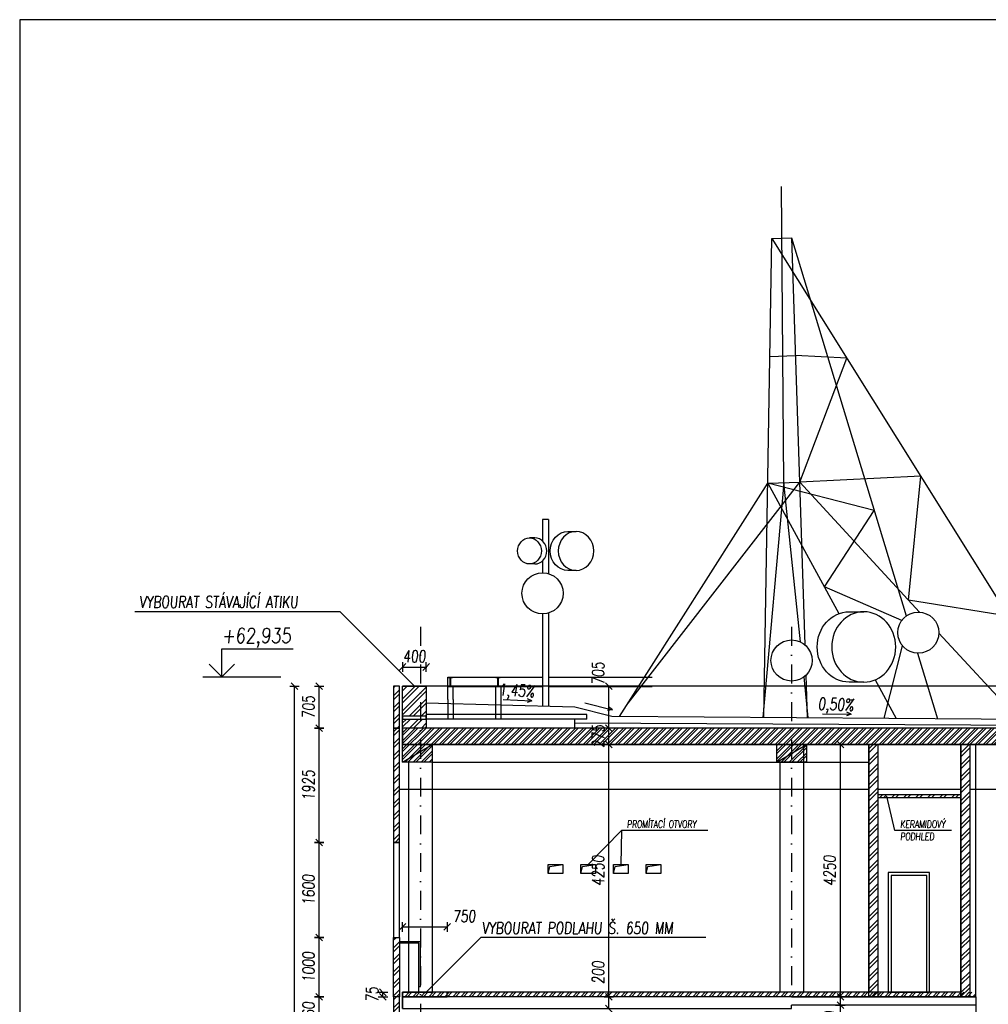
# Model space of a CAD drawing. Header units: millimetres. Extents: x 22267 to 193155, y 329430 to 541733.
# Tile 27 of 89: x 24215 to 40523, y 401949 to 418530. Entities that reach past the tile are written whole.
import ezdxf

# ---------------------------------------------------------------- set-up
doc = ezdxf.new("R2010")
doc.units = ezdxf.units.MM
doc.linetypes.add('ČERCHOVANÁ', pattern=[25.4, 12.7, -6.35, 0, -6.35])
for name, color, linetype in [('BOURÁNÍ FASÁDY', 30, 'Continuous'), ('BOURÁNÍ PODLAHY', 30, 'Continuous'), ('BOURÁNÍ PŘÍČEK', 30, 'Continuous'), ('KOTY', 7, 'Continuous'), ('KOTY-DVERE', 8, 'Continuous'), ('KOTY_100', 7, 'Continuous'), ('KÓTY BP FASÁDA', 255, 'Continuous'), ('KÓTY BP PODLAHA', 255, 'Continuous'), ('KÓTY BP PŘÍČKY', 255, 'Continuous'), ('LEGENDA', 7, 'Continuous'), ('OSY', 7, 'Continuous'), ('TENKA', 4, 'Continuous'), ('TLUSTA', 2, 'Continuous'), ('ŽB', 1, 'Continuous')]:
    doc.layers.add(name, color=color, linetype=linetype)
doc.styles.add('CS-ROMANS', font='romans.shx', dxfattribs={"width": 0.75, "oblique": 5})
doc.styles.add('CS-ROMANS_100', font='romans.shx', dxfattribs={"width": 0.75, "oblique": 5, "height": 200})
doc.styles.add('ROMANS', font='romans.shx', dxfattribs={"width": 0.75, "oblique": 5, "height": 200})
doc.dimstyles.new('A_KÓTA_100', dxfattribs={"dimtxt": 200, "dimasz": 4, "dimexe": 100, "dimexo": 1500, "dimgap": 80, "dimtad": 1, "dimdec": 0, "dimdsep": 46, "dimtxsty": 'CS-ROMANS_100', "dimblk": 'KOT_CARA20', "dimcen": 90, "dimse1": 1, "dimse2": 1, "dimclrd": 256, "dimclre": 256, "dimclrt": 256, "dimadec": 0, "dimazin": 0, "dimtfac": 1, "dimtdec": 0, "dimtix": 1, "dimtmove": 2, "dimatfit": 3, "dimldrblk": 'OBLIQUE', "dimfxl": 1, "dimfxlon": 1, "dimtolj": 1, "dimarcsym": 0})

# ---------------------------------------------------------------- blocks, each defined once
blk = doc.blocks.new('VÝŠKOVÁ KÓTA 1')
at = {"ltscale": 0.25}
for p, q in [((0, 3.76), (9.59, 3.76)), ((0, 0), (0, 3.76)), ((0, 0), (-1.7, 1.7)), ((0, 0), (1.7, 1.7))]:
    blk.add_line(p, q, dxfattribs=at)
at = {"style": 'ROMANS', "oblique": 5, "width": 0.8}
blk.add_attdef('VÝŠKA', (0, 4.54), '', height=2, dxfattribs=at)
blk = doc.blocks.new('I160')
blk.add_lwpolyline([(-33.85315, -80), (-33.85315, -76.395, -0.374036), (-30.58015, -72.632), (-5.43015, -69.111, 0.374036), (-0.00315, -62.872), (-0.00315, 62.872, 0.374036), (-5.43015, 69.111), (-30.58015, 72.632, -0.374036), (-33.85315, 76.395), (-33.85315, 80), (40.14685, 80), (40.14685, 76.395, -0.374036), (36.87385, 72.632), (11.72385, 69.111, 0.374036), (6.29685, 62.872), (6.29685, -62.872, 0.374036), (11.72385, -69.111), (36.87385, -72.632, -0.374036), (40.14685, -76.395), (40.14685, -80)], format="xyb", close=True)
blk = doc.blocks.new('KOT_CARA20')
for p, q in [((0, 0), (-14.1, -14.1)), ((0, 20), (0, -20)), ((0, 0), (14.1, 14.1))]:
    blk.add_line(p, q)
blk = doc.blocks.new('*D2738')
at = {"layer": 'Defpoints', "color": 0, "transparency": 16777216}
for p in [(31411, 403251), (30661, 402150), (31411, 402150)]:
    blk.add_point(p, dxfattribs=at)
at = {"layer": 'KÓTY BP PODLAHA', "lineweight": -2, "transparency": 16777216}
blk.add_line((30665, 403251), (31407, 403251), dxfattribs=at)
at = {"layer": 'KÓTY BP PODLAHA', "lineweight": -2, "transparency": 16777216, "xscale": 4, "yscale": 4, "zscale": 4, "rotation": 180}
blk.add_blockref('KOT_CARA20', (30661, 403251), dxfattribs=at)
at = {"layer": 'KÓTY BP PODLAHA', "lineweight": -2, "transparency": 16777216, "xscale": 4, "yscale": 4, "zscale": 4}
blk.add_blockref('KOT_CARA20', (31411, 403251), dxfattribs=at)
at = {"layer": 'KÓTY BP PODLAHA', "transparency": 16777216, "insert": (31699, 403431), "char_height": 200, "attachment_point": 5, "style": 'CS-ROMANS_100'}
blk.add_mtext('\\A1;750', dxfattribs=at)
blk = doc.blocks.new('_OBLIQUE')
at = {"color": 0, "linetype": 'ByBlock', "ltscale": 15}
blk.add_line((-0.5, -0.5), (0.5, 0.5), dxfattribs=at)
blk = doc.blocks.new('*D2775')
at = {"layer": 'Defpoints', "color": 0, "transparency": 16777216}
for p in [(31061, 407629), (30661, 407305), (31061, 407305)]:
    blk.add_point(p, dxfattribs=at)
at = {"layer": 'KÓTY BP FASÁDA', "lineweight": -2, "transparency": 16777216}
for p, q in [((30657, 407629), (30653, 407629)), ((30661, 407629), (31061, 407629)), ((31065, 407629), (31069, 407629))]:
    blk.add_line(p, q, dxfattribs=at)
at = {"layer": 'KÓTY BP FASÁDA', "lineweight": -2, "transparency": 16777216, "xscale": 4, "yscale": 4, "zscale": 4}
blk.add_blockref('KOT_CARA20', (30661, 407629), dxfattribs=at)
at = {"layer": 'KÓTY BP FASÁDA', "lineweight": -2, "transparency": 16777216, "xscale": 4, "yscale": 4, "zscale": 4, "rotation": 180}
blk.add_blockref('KOT_CARA20', (31061, 407629), dxfattribs=at)
at = {"layer": 'KÓTY BP FASÁDA', "transparency": 16777216, "insert": (30861, 407809), "char_height": 200, "attachment_point": 5, "style": 'CS-ROMANS_100'}
blk.add_mtext('\\A1;400', dxfattribs=at)
blk = doc.blocks.new('*D3084')
at = {"layer": 'Defpoints', "color": 0, "transparency": 16777216}
for p in [(30331, 402150), (30691, 402150), (30691, 402075)]:
    blk.add_point(p, dxfattribs=at)
at = {"layer": 'KÓTY BP PODLAHA', "lineweight": -2, "transparency": 16777216}
for p, q in [((30331, 402154), (30331, 402158)), ((30331, 402075), (30331, 402150)), ((30331, 402071), (30331, 402067))]:
    blk.add_line(p, q, dxfattribs=at)
at = {"layer": 'KÓTY BP PODLAHA', "lineweight": -2, "transparency": 16777216, "xscale": 4, "yscale": 4, "zscale": 4}
for p, rotation in [((30331, 402150), 270), ((30331, 402075), 90)]:
    blk.add_blockref('KOT_CARA20', p, dxfattribs=dict(at, rotation=rotation))
at = {"layer": 'KÓTY BP PODLAHA', "transparency": 16777216, "insert": (30151, 402113), "char_height": 200, "attachment_point": 5, "rotation": 90, "style": 'CS-ROMANS_100'}
blk.add_mtext('\\A1;75', dxfattribs=at)
blk = doc.blocks.new('*D3087')
at = {"layer": 'Defpoints', "color": 0, "transparency": 16777216}
for p in [(28841, 407305), (30561, 407305), (30511, 347755)]:
    blk.add_point(p, dxfattribs=at)
at = {"layer": 'KOTY_100', "lineweight": -2, "transparency": 16777216}
blk.add_line((28841, 347759), (28841, 407301), dxfattribs=at)
at = {"layer": 'KOTY_100', "lineweight": -2, "transparency": 16777216, "xscale": 4, "yscale": 4, "zscale": 4}
for p, rotation in [((28841, 407305), 90), ((28841, 347755), 270)]:
    blk.add_blockref('KOT_CARA20', p, dxfattribs=dict(at, rotation=rotation))
at = {"layer": 'KOTY_100', "transparency": 16777216, "insert": (28661, 377530), "char_height": 200, "attachment_point": 5, "rotation": 90, "style": 'CS-ROMANS_100'}
blk.add_mtext('\\A1;59550', dxfattribs=at)
blk = doc.blocks.new('*D3068')
at = {"layer": 'Defpoints', "color": 0, "transparency": 16777216}
for p in [(29257, 402075), (30561, 402075), (30561, 401515)]:
    blk.add_point(p, dxfattribs=at)
at = {"layer": 'KÓTY BP FASÁDA', "lineweight": -2, "transparency": 16777216}
blk.add_line((29257, 401519), (29257, 402071), dxfattribs=at)
at = {"layer": 'KÓTY BP FASÁDA', "lineweight": -2, "transparency": 16777216, "xscale": 4, "yscale": 4, "zscale": 4}
for p, rotation in [((29257, 402075), 90), ((29257, 401515), 270)]:
    blk.add_blockref('KOT_CARA20', p, dxfattribs=dict(at, rotation=rotation))
at = {"layer": 'KÓTY BP FASÁDA', "transparency": 16777216, "insert": (29077, 401795), "char_height": 200, "attachment_point": 5, "rotation": 90, "style": 'CS-ROMANS_100'}
blk.add_mtext('\\A1;560', dxfattribs=at)
blk = doc.blocks.new('*D3069')
at = {"layer": 'Defpoints', "color": 0, "transparency": 16777216}
for p in [(29257, 403075), (30561, 403075), (30561, 402075)]:
    blk.add_point(p, dxfattribs=at)
at = {"layer": 'KÓTY BP FASÁDA', "lineweight": -2, "transparency": 16777216}
blk.add_line((29257, 402079), (29257, 403071), dxfattribs=at)
at = {"layer": 'KÓTY BP FASÁDA', "lineweight": -2, "transparency": 16777216, "xscale": 4, "yscale": 4, "zscale": 4}
for p, rotation in [((29257, 403075), 90), ((29257, 402075), 270)]:
    blk.add_blockref('KOT_CARA20', p, dxfattribs=dict(at, rotation=rotation))
at = {"layer": 'KÓTY BP FASÁDA', "transparency": 16777216, "insert": (29077, 402575), "char_height": 200, "attachment_point": 5, "rotation": 90, "style": 'CS-ROMANS_100'}
blk.add_mtext('\\A1;1000', dxfattribs=at)
blk = doc.blocks.new('*D3070')
at = {"layer": 'Defpoints', "color": 0, "transparency": 16777216}
for p in [(29257, 404675), (30561, 404675), (30561, 403075)]:
    blk.add_point(p, dxfattribs=at)
at = {"layer": 'KÓTY BP FASÁDA', "lineweight": -2, "transparency": 16777216}
blk.add_line((29257, 403079), (29257, 404671), dxfattribs=at)
at = {"layer": 'KÓTY BP FASÁDA', "lineweight": -2, "transparency": 16777216, "xscale": 4, "yscale": 4, "zscale": 4}
for p, rotation in [((29257, 404675), 90), ((29257, 403075), 270)]:
    blk.add_blockref('KOT_CARA20', p, dxfattribs=dict(at, rotation=rotation))
at = {"layer": 'KÓTY BP FASÁDA', "transparency": 16777216, "insert": (29077, 403875), "char_height": 200, "attachment_point": 5, "rotation": 90, "style": 'CS-ROMANS_100'}
blk.add_mtext('\\A1;1600', dxfattribs=at)
blk = doc.blocks.new('*D3071')
at = {"layer": 'Defpoints', "color": 0, "transparency": 16777216}
for p in [(29257, 406600), (30511, 406600), (30561, 404675)]:
    blk.add_point(p, dxfattribs=at)
at = {"layer": 'KÓTY BP FASÁDA', "lineweight": -2, "transparency": 16777216}
blk.add_line((29257, 404679), (29257, 406596), dxfattribs=at)
at = {"layer": 'KÓTY BP FASÁDA', "lineweight": -2, "transparency": 16777216, "xscale": 4, "yscale": 4, "zscale": 4}
for p, rotation in [((29257, 406600), 90), ((29257, 404675), 270)]:
    blk.add_blockref('KOT_CARA20', p, dxfattribs=dict(at, rotation=rotation))
at = {"layer": 'KÓTY BP FASÁDA', "transparency": 16777216, "insert": (29077, 405638), "char_height": 200, "attachment_point": 5, "rotation": 90, "style": 'CS-ROMANS_100'}
blk.add_mtext('\\A1;1925', dxfattribs=at)
blk = doc.blocks.new('*D3090')
at = {"layer": 'Defpoints', "color": 0, "transparency": 16777216}
for p in [(29257, 407305), (30561, 407305), (30561, 406600)]:
    blk.add_point(p, dxfattribs=at)
at = {"layer": 'KÓTY BP FASÁDA', "lineweight": -2, "transparency": 16777216}
blk.add_line((29257, 406604), (29257, 407301), dxfattribs=at)
at = {"layer": 'KÓTY BP FASÁDA', "lineweight": -2, "transparency": 16777216, "xscale": 4, "yscale": 4, "zscale": 4}
for p, rotation in [((29257, 407305), 90), ((29257, 406600), 270)]:
    blk.add_blockref('KOT_CARA20', p, dxfattribs=dict(at, rotation=rotation))
at = {"layer": 'KÓTY BP FASÁDA', "transparency": 16777216, "insert": (29077, 406953), "char_height": 200, "attachment_point": 5, "rotation": 90, "style": 'CS-ROMANS_100'}
blk.add_mtext('\\A1;705', dxfattribs=at)
blk = doc.blocks.new('*D3538')
at = {"layer": 'Defpoints', "color": 0, "transparency": 16777216}
for p in [(34135, 402075), (34822, 402075), (34809, 401875)]:
    blk.add_point(p, dxfattribs=at)
at = {"layer": 'KOTY_100', "lineweight": -2, "transparency": 16777216}
blk.add_line((34135, 401879), (34135, 402071), dxfattribs=at)
at = {"layer": 'KOTY_100', "lineweight": -2, "transparency": 16777216, "xscale": 4, "yscale": 4, "zscale": 4}
for p, rotation in [((34135, 402075), 90), ((34135, 401875), 270)]:
    blk.add_blockref('KOT_CARA20', p, dxfattribs=dict(at, rotation=rotation))
at = {"layer": 'KOTY_100', "transparency": 16777216, "insert": (33955, 402484), "char_height": 200, "attachment_point": 5, "rotation": 90, "style": 'CS-ROMANS_100'}
blk.add_mtext('\\A1;200', dxfattribs=at)
blk = doc.blocks.new('*D3539')
at = {"layer": 'Defpoints', "color": 0, "transparency": 16777216}
for p in [(34135, 406325), (34754, 406325), (34822, 402075)]:
    blk.add_point(p, dxfattribs=at)
at = {"layer": 'KOTY_100', "lineweight": -2, "transparency": 16777216}
blk.add_line((34135, 402079), (34135, 406321), dxfattribs=at)
at = {"layer": 'KOTY_100', "lineweight": -2, "transparency": 16777216, "xscale": 4, "yscale": 4, "zscale": 4}
for p, rotation in [((34135, 406325), 90), ((34135, 402075), 270)]:
    blk.add_blockref('KOT_CARA20', p, dxfattribs=dict(at, rotation=rotation))
at = {"layer": 'KOTY_100', "transparency": 16777216, "insert": (33955, 404200), "char_height": 200, "attachment_point": 5, "rotation": 90, "style": 'CS-ROMANS_100'}
blk.add_mtext('\\A1;4250', dxfattribs=at)
blk = doc.blocks.new('*D3540')
at = {"layer": 'Defpoints', "color": 0, "transparency": 16777216}
for p in [(34135, 406600), (34713, 406600), (34754, 406325)]:
    blk.add_point(p, dxfattribs=at)
at = {"layer": 'KOTY_100', "lineweight": -2, "transparency": 16777216}
for p, q in [((34135, 406604), (34135, 406608)), ((34135, 406325), (34135, 406600)), ((34135, 406321), (34135, 406317))]:
    blk.add_line(p, q, dxfattribs=at)
at = {"layer": 'KOTY_100', "lineweight": -2, "transparency": 16777216, "xscale": 4, "yscale": 4, "zscale": 4}
for p, rotation in [((34135, 406600), 270), ((34135, 406325), 90)]:
    blk.add_blockref('KOT_CARA20', p, dxfattribs=dict(at, rotation=rotation))
at = {"layer": 'KOTY_100', "transparency": 16777216, "insert": (33955, 406463), "char_height": 200, "attachment_point": 5, "rotation": 90, "style": 'CS-ROMANS_100'}
blk.add_mtext('\\A1;275', dxfattribs=at)
blk = doc.blocks.new('*D3584')
at = {"layer": 'Defpoints', "color": 0, "transparency": 16777216}
for p in [(38033, 401935), (38255, 401935), (38176, 397335)]:
    blk.add_point(p, dxfattribs=at)
at = {"layer": 'KOTY_100', "lineweight": -2, "transparency": 16777216}
blk.add_line((38033, 397339), (38033, 401931), dxfattribs=at)
at = {"layer": 'KOTY_100', "lineweight": -2, "transparency": 16777216, "xscale": 4, "yscale": 4, "zscale": 4}
for p, rotation in [((38033, 401935), 90), ((38033, 397335), 270)]:
    blk.add_blockref('KOT_CARA20', p, dxfattribs=dict(at, rotation=rotation))
at = {"layer": 'KOTY_100', "transparency": 16777216, "insert": (37853, 399635), "char_height": 200, "attachment_point": 5, "rotation": 90, "style": 'CS-ROMANS_100'}
blk.add_mtext('\\A1;4600', dxfattribs=at)
blk = doc.blocks.new('*D3585')
at = {"layer": 'Defpoints', "color": 0, "transparency": 16777216}
for p in [(38033, 402075), (38239, 402075), (38255, 401935)]:
    blk.add_point(p, dxfattribs=at)
at = {"layer": 'KOTY_100', "lineweight": -2, "transparency": 16777216}
for p, q in [((38033, 402079), (38033, 402083)), ((38033, 401935), (38033, 402075)), ((38033, 401931), (38033, 401927))]:
    blk.add_line(p, q, dxfattribs=at)
at = {"layer": 'KOTY_100', "lineweight": -2, "transparency": 16777216, "xscale": 4, "yscale": 4, "zscale": 4}
for p, rotation in [((38033, 402075), 270), ((38033, 401935), 90)]:
    blk.add_blockref('KOT_CARA20', p, dxfattribs=dict(at, rotation=rotation))
at = {"layer": 'KOTY_100', "transparency": 16777216, "insert": (37853, 401638), "char_height": 200, "attachment_point": 5, "rotation": 90, "style": 'CS-ROMANS_100'}
blk.add_mtext('\\A1;140', dxfattribs=at)
blk = doc.blocks.new('*D3586')
at = {"layer": 'Defpoints', "color": 0, "transparency": 16777216}
for p in [(38033, 406325), (38195, 406325), (38239, 402075)]:
    blk.add_point(p, dxfattribs=at)
at = {"layer": 'KOTY_100', "lineweight": -2, "transparency": 16777216}
blk.add_line((38033, 402079), (38033, 406321), dxfattribs=at)
at = {"layer": 'KOTY_100', "lineweight": -2, "transparency": 16777216, "xscale": 4, "yscale": 4, "zscale": 4}
for p, rotation in [((38033, 406325), 90), ((38033, 402075), 270)]:
    blk.add_blockref('KOT_CARA20', p, dxfattribs=dict(at, rotation=rotation))
at = {"layer": 'KOTY_100', "transparency": 16777216, "insert": (37853, 404200), "char_height": 200, "attachment_point": 5, "rotation": 90, "style": 'CS-ROMANS_100'}
blk.add_mtext('\\A1;4250', dxfattribs=at)
blk = doc.blocks.new('*D3755')
at = {"layer": 'Defpoints', "color": 0, "transparency": 16777216}
for p in [(30901, 407305), (34135, 407305), (30901, 406600)]:
    blk.add_point(p, dxfattribs=at)
at = {"layer": 'KOTY_100', "lineweight": -2, "transparency": 16777216}
blk.add_line((34135, 406604), (34135, 407301), dxfattribs=at)
at = {"layer": 'KOTY_100', "lineweight": -2, "transparency": 16777216, "xscale": 4, "yscale": 4, "zscale": 4}
for p, rotation in [((34135, 407305), 90), ((34135, 406600), 270)]:
    blk.add_blockref('KOT_CARA20', p, dxfattribs=dict(at, rotation=rotation))
at = {"layer": 'KOTY_100', "transparency": 16777216, "insert": (33954, 407520), "char_height": 200, "attachment_point": 5, "rotation": 90, "style": 'CS-ROMANS_100'}
blk.add_mtext('\\A1;705', dxfattribs=at)

msp = doc.modelspace()

# ---------------------------------------------------------------- hatches: boundary and pattern name
at = {"layer": 'BOURÁNÍ FASÁDY'}
h = msp.add_hatch(dxfattribs=at)
h.set_pattern_fill('ANSI32', color=256, scale=15)
h.paths.add_polyline_path([(30511, 406600.5), (30611, 406600.5), (30611, 407305.5), (30511, 407305.5)])
h.paths.add_polyline_path([(30511, 404675.5), (30611, 404675.5), (30611, 406600.5), (30511, 406600.5)])
h.paths.add_polyline_path([(30611, 402075.5), (30511, 402075.5), (30511, 403075.5), (30611, 403075.5)])
h.paths.add_polyline_path([(30511, 401515.5), (30611, 401515.5), (30611, 402075.5), (30511, 402075.5)])
h.paths.add_polyline_path([(30611, 398915.5), (30511, 398915.5), (30511, 399915.5), (30611, 399915.5)])
h.paths.add_polyline_path([(30511, 398355.5), (30611, 398355.5), (30611, 398915.5), (30511, 398915.5)])
h.paths.add_polyline_path([(30611, 395755.5), (30511, 395755.5), (30511, 396755.5), (30611, 396755.5)])
h.paths.add_polyline_path([(30511, 395195.5), (30611, 395195.5), (30611, 395755.5), (30511, 395755.5)])
h.paths.add_polyline_path([(30611, 392595.5), (30511, 392595.5), (30511, 393595.5), (30611, 393595.5)])
h.paths.add_polyline_path([(30511, 392035.5), (30611, 392035.5), (30611, 392595.5), (30511, 392595.5)])
h.paths.add_polyline_path([(30611, 389435.5), (30511, 389435.5), (30511, 390435.5), (30611, 390435.5)])
h.paths.add_polyline_path([(30511, 388875.5), (30611, 388875.5), (30611, 389435.5), (30511, 389435.5)])
h.paths.add_polyline_path([(30511, 385715.5), (30611, 385715.5), (30611, 386275.5), (30511, 386275.5)])
h.paths.add_polyline_path([(30611, 386275.5), (30511, 386275.5), (30511, 387275.5), (30611, 387275.5)])
h.paths.add_polyline_path([(30611, 383115.5), (30511, 383115.5), (30511, 384115.5), (30611, 384115.5)])
h.paths.add_polyline_path([(30511, 382555.5), (30611, 382555.5), (30611, 383115.5), (30511, 383115.5)])
h.paths.add_polyline_path([(30611, 379955.5), (30511, 379955.5), (30511, 380955.5), (30611, 380955.5)])
h.paths.add_polyline_path([(30511, 379395.5), (30611, 379395.5), (30611, 379955.5), (30511, 379955.5)])
h.paths.add_polyline_path([(30611, 376795.5), (30511, 376795.5), (30511, 377795.5), (30611, 377795.5)])
h.paths.add_polyline_path([(30511, 376235.5), (30611, 376235.5), (30611, 376795.5), (30511, 376795.5)])
h.paths.add_polyline_path([(30611, 373635.5), (30511, 373635.5), (30511, 374635.5), (30611, 374635.5)])
h.paths.add_polyline_path([(30511, 373075.5), (30611, 373075.5), (30611, 373635.5), (30511, 373635.5)])
h.paths.add_polyline_path([(30611, 370475.5), (30511, 370475.5), (30511, 371475.5), (30611, 371475.5)])
h.paths.add_polyline_path([(30511, 369915.5), (30611, 369915.5), (30611, 370475.5), (30511, 370475.5)])
h.paths.add_polyline_path([(30611, 367315.5), (30511, 367315.5), (30511, 368315.5), (30611, 368315.5)])
h.paths.add_polyline_path([(30511, 366755.5), (30611, 366755.5), (30611, 367315.5), (30511, 367315.5)])
h.paths.add_polyline_path([(30611, 364155.5), (30511, 364155.5), (30511, 365155.5), (30611, 365155.5)])
h.paths.add_polyline_path([(30511, 363595.5), (30611, 363595.5), (30611, 364155.5), (30511, 364155.5)])
h.paths.add_polyline_path([(30611, 360995.5), (30511, 360995.5), (30511, 361995.5), (30611, 361995.5)])
h.paths.add_polyline_path([(30511, 360435.5), (30611, 360435.5), (30611, 360995.5), (30511, 360995.5)])
h.paths.add_polyline_path([(30611, 357835.5), (30511, 357835.5), (30511, 358835.5), (30611, 358835.5)])
h.paths.add_polyline_path([(30511, 357275.5), (30611, 357275.5), (30611, 357835.5), (30511, 357835.5)])
h.paths.add_polyline_path([(30611, 354675.5), (30511, 354675.5), (30511, 355675.5), (30611, 355675.5)])
h.paths.add_polyline_path([(30511, 354115.5), (30611, 354115.5), (30611, 354675.5), (30511, 354675.5)])
h.paths.add_polyline_path([(30611, 351515.5), (30511, 351515.5), (30511, 352515.5), (30611, 352515.5)])
h.paths.add_polyline_path([(30511, 350955.5), (30611, 350955.5), (30611, 351515.5), (30511, 351515.5)])
h.paths.add_polyline_path([(30611, 347755.5), (30511, 347755.5), (30511, 348355.5), (30611, 348355.5)])
h.paths.add_polyline_path([(30611, 348355.5), (30511, 348355.5), (30511, 349355.5), (30611, 349355.5)])
h = msp.add_hatch(dxfattribs=at)
h.set_pattern_fill('ANSI32', color=256, scale=15)
h.paths.add_polyline_path([(30961, 407305.5), (30661, 407305.5), (30661, 406800.5), (30961, 406800.5)])
h.paths.add_polyline_path([(31061, 407305.5), (30961, 407305.5), (30961, 406800.5), (31061, 406800.5), (31061, 407020.5)])
h.paths.add_polyline_path([(30961, 406750.5), (30661, 406750.5), (30661, 406600.5), (30961, 406600.5)])
h.paths.add_polyline_path([(31061, 406750.5), (30961, 406750.5), (30961, 406600.5), (31061, 406600.5)])
at = {"layer": 'BOURÁNÍ PODLAHY'}
h = msp.add_hatch(dxfattribs=at)
h.set_pattern_fill('ANSI32', color=256, scale=10)
h.set_pattern_definition([(45, (25893.14, 200), (-67.35192, 67.35192), []), (45, (25938.04, 200), (-67.35192, 67.35192), [])])
h.paths.add_polyline_path([(56361, 402350.5), (56361, 402295.5)], flags=17)
h.paths.add_polyline_path([(43511, 406025.5), (43711, 406025.5), (43711, 406325.5), (44911, 406325.5), (44911, 402075.5), (45061, 402075.5), (45061, 403190.5), (47161, 403190.5), (47161, 402075.5), (47361, 402075.5), (47361, 402090.5), (49611, 402090.5), (49611, 402075.5), (56361, 402075.5), (56361, 402350.5), (47361, 402350.5), (47361, 403350.5), (45061, 403350.5), (45061, 406600.5), (30661, 406600.5), (30661, 406025.5), (31161, 406025.5), (31161, 406325.5), (36961, 406325.5), (36961, 406025.5), (37461, 406025.5), (37461, 406325.5), (40736, 406325.5), (40736, 401520.5), (40661, 401520.5), (40661, 400495.5), (40811, 400495.5), (40811, 406325.5), (43511, 406325.5)])
h.paths.add_polyline_path([(43711, 404425.5), (43511, 404425.5), (43511, 402075.5), (43711, 402075.5)], flags=17)
h.paths.add_polyline_path([(43511, 405425.5), (43711, 405425.5), (43711, 405625.5), (43511, 405625.5)], flags=17)
h = msp.add_hatch(dxfattribs=at)
h.set_pattern_fill('ANSI32', color=256, scale=10)
h.paths.add_polyline_path([(30961, 402150.5), (30661, 402150.5), (30661, 402075.5), (30961, 402075.5)])
h.paths.add_polyline_path([(40311, 402150.5), (30961, 402150.5), (30961, 402075.5), (40311, 402075.5)])
at = {"layer": 'BOURÁNÍ PŘÍČEK'}
h = msp.add_hatch(dxfattribs=at)
h.set_pattern_fill('ANSI32', color=256, scale=15)
h.paths.add_polyline_path([(38511, 406325.5), (38661, 406325.5), (38661, 402075.5), (38511, 402075.5)])
h = msp.add_hatch(dxfattribs=at)
h.set_pattern_fill('ANSI32', color=256, scale=15)
h.paths.add_polyline_path([(40061, 406325.5), (40211, 406325.5), (40211, 402075.5), (40061, 402075.5)])
h = msp.add_hatch(dxfattribs=at)
h.set_pattern_fill('ANSI32', color=256, scale=15)
h.paths.add_polyline_path([(40061, 405475.5), (38661, 405475.5), (38661, 405425.5), (40061, 405425.5)])

# ---------------------------------------------------------------- linework, layer by layer
at = {"layer": 'BOURÁNÍ FASÁDY'}
for p, q in [((33017.9, 410112.7), (33017.9, 409751.1)), ((33117.9, 410112.7), (33117.9, 409201.5)), ((33017.9, 409415.3), (33017.9, 409216.2)), ((33017.9, 408523.4), (33017.9, 406965.7)), ((33117.9, 408538.1), (33117.9, 406962.9)), ((32224.1, 407295.5), (32224.1, 407066.5)), ((32314.1, 407295.5), (32314.1, 407064.7)), ((31421, 407082.5), (31421, 406750.5)), ((31514.1, 407080.7), (31514.1, 406750.5)), ((32224.1, 407066.5), (32224.1, 406750.5)), ((32314.1, 407064.7), (32314.1, 406750.5))]:
    msp.add_line(p, q, dxfattribs=at)
for points in [[(37079.3, 410732.1), (37041.9, 415721.8)], [(36745.4, 406779.1), (36880.4, 414847.4), (37209.1, 414858.7), (37435, 408002.5)], [(36880.4, 414847.4), (41951.4, 406742)], [(37209.1, 414858.7), (39142.7, 408488.9)], [(36845.9, 412860.9), (37276.9, 412875.6)], [(40764.2, 406750.4), (40860.3, 408486.1), (39180.9, 408754.7), (39385, 410844.1), (37349.9, 410741.4), (38141.7, 412831.4), (37276.9, 412875.6)], [(37342.6, 410741.1), (34456.7, 407020.5)], [(36808.8, 410722.9), (37349.9, 410741.4)], [(37349.9, 410741.4), (39366.2, 408553.6)], [(34314.4, 406796.5), (36808.8, 410722.9)], [(37359.6, 408051.3), (37079.3, 410732.1), (36728, 406779.2)], [(36808.8, 410722.9), (38009.2, 408528.1)], [(38603.1, 410266.3), (36808.8, 410722.9)], [(39067, 408414.2), (37763.9, 408976.6), (38603.1, 410266.3)], [(33117.9, 410112.7), (33017.9, 410112.7)], [(33445.8, 409912.1), (33582.5, 409912.1)], [(32889.6, 409802.4), (32798.4, 409802.4)], [(32889.6, 409363.9), (32798.4, 409363.9)], [(33582.5, 409254.3), (33445.8, 409254.3)], [(38180.5, 408558.9), (38426.5, 408558.9)], [(39691.6, 408200.6), (41029.8, 406748.6)], [(38767.9, 406764.7), (39081.6, 407983)], [(39333.1, 407861.6), (39668, 406758.3)], [(31421, 407305.5), (31421, 407455.5)], [(31421, 407082.5), (31421, 407455.5), (33017.9, 407455.5)], [(33117.9, 407455.5), (34863, 407455.5)], [(37493.2, 406773.8), (37421.1, 407463.1)], [(37451.9, 407489.7), (37475.5, 406773.9)], [(56361, 407305.5), (30661, 407305.5)], [(30661, 406600.5), (30661, 407305.5)], [(30661, 406600.5), (30661, 407305.5), (31061, 407305.5), (31061, 407020.5)], [(31514.1, 407080.7), (31514.1, 407295.5)], [(33017.9, 407295.5), (31514.1, 407295.5)], [(34863, 407295.5), (33117.9, 407295.5)], [(38426.5, 407374.8), (38180.5, 407374.8)], [(38618.6, 407413.8), (38974.5, 406763.2)], [(33561, 406950.5), (31061, 407020.5)], [(31061, 407020.5), (31061, 406600.5)], [(34186.4, 406797.4), (33561, 406950.5)], [(31061, 406750.5), (31061, 406800.5), (30661, 406800.5), (30661, 406750.5), (31061, 406750.5)], [(33761, 406830.5), (31061, 406830.5)], [(33761, 406750.5), (33761, 406830.5)], [(52835.6, 406797.4), (43511, 406730.9), (34186.4, 406797.4)], [(33761, 406750.5), (31061, 406750.5)], [(33561, 406600.5), (33561, 406750.5)], [(43561, 406630.5), (33561, 406680.5)], [(30936, 402250.5), (30961, 402250.5), (30961, 403000.5), (30611, 403000.5)], [(30936, 402150.5), (30936, 402975.5), (30611, 402975.5)]]:
    msp.add_lwpolyline(points, dxfattribs=at)
for points in [[(30511, 406600.5), (30611, 406600.5), (30611, 407305.5), (30511, 407305.5)], [(30511, 404675.5), (30611, 404675.5), (30611, 406600.5), (30511, 406600.5)], [(30511, 403075.5), (30611, 403075.5), (30611, 404675.5), (30511, 404675.5)], [(30611, 402075.5), (30511, 402075.5), (30511, 403075.5), (30611, 403075.5)], [(30511, 401515.5), (30611, 401515.5), (30611, 402075.5), (30511, 402075.5)]]:
    msp.add_lwpolyline(points, close=True, dxfattribs=at)
for centre in [(33017.9, 408869.8), (39345.2, 408207.8), (37210.8, 407738.4)]:
    msp.add_circle(centre, 346.4, dxfattribs=at)
at = {"layer": 'BOURÁNÍ FASÁDY', "extrusion": (0, 0, -1)}
for centre, major_axis in [((33445.8, 409583.2), (0, 328.9)), ((38180.5, 407966.9), (0, 592))]:
    msp.add_ellipse(centre, major_axis=major_axis, ratio=0.9095134, start_param=3.1415927, end_param=6.2831853, dxfattribs=at)
for centre, major_axis in [((33582.5, 409583.2), (0, 328.9)), ((38426.5, 407966.9), (0, 592))]:
    msp.add_ellipse(centre, major_axis=major_axis, ratio=0.9095134, dxfattribs=at)
at = {"layer": 'BOURÁNÍ FASÁDY'}
msp.add_ellipse((32798.4, 409583.2), major_axis=(0, 219.3), ratio=0.9095134, dxfattribs=at)
msp.add_ellipse((32889.6, 409583.2), major_axis=(0, 219.3), ratio=0.9095134, start_param=3.1415927, end_param=6.2831853, dxfattribs=at)
at = {"layer": 'BOURÁNÍ PODLAHY'}
for points in [[(30661, 406325.5), (45061, 406325.5), (45061, 406600.5), (30661, 406600.5)], [(30661, 402075.5), (31411, 402075.5), (31411, 402150.5), (30661, 402150.5)]]:
    msp.add_lwpolyline(points, close=True, dxfattribs=at)
msp.add_lwpolyline([(45061, 406325.5), (30661, 406325.5)], dxfattribs=at)
at = {"layer": 'BOURÁNÍ PŘÍČEK'}
for p, q in [((40061, 402075.5), (40061, 406325.5)), ((40311, 402075.5), (40311, 406325.5))]:
    msp.add_line(p, q, dxfattribs=at)
for points in [[(30661, 406325.5), (31161, 406325.5), (31161, 406025.5), (30661, 406025.5)], [(36961, 406325.5), (37461, 406325.5), (37461, 406025.5), (36961, 406025.5)], [(38511, 406325.5), (38661, 406325.5), (38661, 402075.5), (38511, 402075.5)], [(40061, 406325.5), (40211, 406325.5), (40211, 402075.5), (40061, 402075.5)], [(33111, 404300.5), (33361, 404300.5), (33361, 404150.5), (33111, 404150.5)], [(33661, 404300.5), (33911, 404300.5), (33911, 404150.5), (33661, 404150.5)], [(34211, 404300.5), (34461, 404300.5), (34461, 404150.5), (34211, 404150.5)], [(34761, 404300.5), (35011, 404300.5), (35011, 404150.5), (34761, 404150.5)], [(38836, 402150.5), (39536, 402150.5), (39536, 404170.5), (38836, 404170.5)], [(38836, 402150.5), (39536, 402150.5), (39536, 404170.5), (38836, 404170.5)], [(38886, 402150.5), (39486, 402150.5), (39486, 404120.5), (38886, 404120.5)]]:
    msp.add_lwpolyline(points, close=True, dxfattribs=at)
for points in [[(30661, 406025.5), (31161, 406325.5)], [(31161, 406325.5), (31161, 402150.5)], [(36961, 406025.5), (37461, 406325.5)], [(37411, 406325.5), (37411, 402150.5)], [(38511, 406325.5), (38511, 402150.5)], [(38661, 406325.5), (38661, 402150.5)], [(40061, 406325.5), (40061, 402075.5)], [(30761, 406025.5), (30761, 402150.5)], [(31161, 406025.5), (38511, 406025.5)], [(37011, 406025.5), (37011, 402150.5)], [(40061, 405475.5), (38661, 405475.5)], [(40061, 405425.5), (38661, 405425.5)], [(33111, 404150.5), (33141, 404270.5), (33361, 404300.5)], [(33661, 404150.5), (33691, 404270.5), (33911, 404300.5)], [(34211, 404150.5), (34241, 404270.5), (34461, 404300.5)], [(34761, 404150.5), (34791, 404270.5), (35011, 404300.5)], [(38661, 402150.5), (30661, 402150.5)], [(40061, 402150.5), (38661, 402150.5)]]:
    msp.add_lwpolyline(points, dxfattribs=at)
at = {"layer": 'KOTY', "linetype": 'ByBlock'}
msp.add_line((27297.2, 407465.5), (28614.3, 407465.5), dxfattribs=at)
at = {"layer": 'KOTY-DVERE'}
for points in [[(39903, 404877.4), (38952, 404877.4), (38812.9, 405454.3)], [(35800.4, 404877.4), (34349.8, 404877.4), (33786, 404300.5)], [(35800.4, 404877.4), (34349.8, 404877.4), (34336, 404300.5)]]:
    msp.add_lwpolyline(points, dxfattribs=at)
at = {"layer": 'KÓTY BP FASÁDA'}
for p, q in [((26153.9, 408562.2), (29604.3, 408562.2)), ((29604.3, 408562.2), (30861, 407305.5)), ((30611, 405569.7), (38511, 405569.7)), ((38661, 405569.7), (40061, 405569.7)), ((40211, 405569.7), (56411, 405569.7))]:
    msp.add_line(p, q, dxfattribs=at)
at = {"layer": 'KÓTY BP PODLAHA'}
for p, q in [((31980, 403071.6), (31058.9, 402150.5)), ((35766, 403071.6), (31980, 403071.6))]:
    msp.add_line(p, q, dxfattribs=at)
at = {"layer": 'KÓTY BP PŘÍČKY'}
for p, q in [((32836.7, 407060.9), (32764, 407094.7)), ((32356.1, 407080.6), (32836.7, 407060.9)), ((32836.7, 407060.9), (32761.5, 407033.1)), ((33727.9, 407028.2), (34193.9, 406908.6)), ((34193.9, 406908.6), (34129.9, 406956.9)), ((34193.9, 406908.6), (34114.5, 406897.2)), ((37732.1, 406843.1), (38213.1, 406834.6)), ((38213.1, 406834.6), (38138.5, 406805.1)), ((38213.1, 406834.6), (38139.6, 406866.7))]:
    msp.add_line(p, q, dxfattribs=at)
at = {"layer": 'LEGENDA'}
msp.add_lwpolyline([(24214.7, 329430.5), (76214.7, 329430.5), (76214.7, 418530.5), (24214.7, 418530.5)], close=True, dxfattribs=at)
at = {"layer": 'OSY', "linetype": 'ČERCHOVANÁ', "ltscale": 25}
for p, q in [((30961, 408305.5), (30961, 331387.3)), ((37211, 408305.5), (37211, 402075.5))]:
    msp.add_line(p, q, dxfattribs=at)
at = {"layer": 'TENKA'}
for points in [[(45061, 406600.5), (30661, 406600.5)], [(40311, 402075.5), (30661, 402075.5)]]:
    msp.add_lwpolyline(points, dxfattribs=at)
at = {"layer": 'TLUSTA'}
for points in [[(30661, 406325.5), (30661, 406600.5)], [(30661, 401875.5), (30661, 402150.5)], [(30661, 402075.5), (30661, 402150.5), (31161, 402150.5)], [(40311, 402075.5), (40311, 336000.5)]]:
    msp.add_lwpolyline(points, dxfattribs=at)
at = {"layer": 'ŽB'}
for points in [[(37211, 402075.5), (30661, 402075.5), (30661, 401875.5), (37211, 401875.5), (37211, 401935.5)], [(37211, 402075.5), (40311, 402075.5), (40311, 401935.5), (37211, 401935.5)]]:
    msp.add_lwpolyline(points, dxfattribs=at)

# ---------------------------------------------------------------- block references
at = {"layer": 'BOURÁNÍ FASÁDY'}
for p in [(31464.6, 407375.5), (32264.6, 407375.5)]:
    msp.add_blockref('I160', p, dxfattribs=at)
at = {"layer": 'KOTY', "xscale": 125, "yscale": 125, "zscale": 125}
msp.add_blockref('VÝŠKOVÁ KÓTA 1', (27620.2, 407465.5), dxfattribs=at).add_auto_attribs({'VÝŠKA': '+62,935'})

# ---------------------------------------------------------------- texts
at = {"layer": 'KOTY-DVERE', "insert": (34435.6, 404980.5), "char_height": 125, "width": 1395.228, "attachment_point": 4, "style": 'CS-ROMANS'}
msp.add_mtext('\\A1;PROMÍTACÍ OTVORY', dxfattribs=at)
at = {"layer": 'KÓTY BP FASÁDA', "ltscale": 15, "style": 'CS-ROMANS', "oblique": 5, "width": 0.75}
msp.add_text('VYBOURAT STÁVAJÍCÍ ATIKU', height=200, dxfattribs=at).set_placement((26227.3, 408623.2))
at = {"layer": 'KÓTY BP PODLAHA', "ltscale": 15, "style": 'CS-ROMANS', "oblique": 5, "width": 0.75}
for s, rotation, p in [('1,45%%%', 356.71009, (32277.5, 407151.6)), ('0,50%%%', 358.04167, (37651.9, 406912.3))]:
    msp.add_text(s, height=200, rotation=rotation, dxfattribs=at).set_placement(p)
msp.add_text('VYBOURAT PODLAHU Š. 650 MM ', height=200, dxfattribs=at).set_placement((31992.6, 403132.6))
at = {"layer": 'KÓTY BP PŘÍČKY', "insert": (39037.8, 404877.4), "char_height": 125, "width": 1172.911, "attachment_point": 4, "style": 'CS-ROMANS'}
msp.add_mtext('\\A1;KERAMIDOVÝ PODHLED', dxfattribs=at)

# ---------------------------------------------------------------- dimensions: what is measured, and where the dimension line sits
at = {"layer": 'KOTY_100'}
for base, p1, p2, picture, middle in [((34134.7, 407305.5), (30901.5, 406600.5), (30901.5, 407305.5), '*D3755', (33953.7, 407520)), ((34134.7, 402075.5), (34808.6, 401875.5), (34822.3, 402075.5), '*D3538', (33954.7, 402483.9)), ((38032.8, 402075.5), (38255.4, 401935.5), (38239.3, 402075.5), '*D3585', (37852.8, 401638.1))]:
    dim = msp.add_linear_dim(base=base, p1=p1, p2=p2, angle=90, dimstyle='A_KÓTA_100', dxfattribs=at)
    dim.commit()
    dim.dimension.update_dxf_attribs({"geometry": picture, "text_midpoint": middle, "dimtype": 160})
for base, p1, p2, picture, middle in [((28841.4, 407305.5), (30511, 347755.5), (30561, 407305.5), '*D3087', (28661.4, 377530.5)), ((34134.7, 406600.5), (34753.9, 406325.5), (34712.8, 406600.5), '*D3540', (33954.7, 406463)), ((34134.7, 406325.5), (34822.3, 402075.5), (34753.9, 406325.5), '*D3539', (33954.7, 404200.5)), ((38032.8, 406325.5), (38239.3, 402075.5), (38195, 406325.5), '*D3586', (37852.8, 404200.5)), ((38032.8, 401935.5), (38176.3, 397335.5), (38255.4, 401935.5), '*D3584', (37852.8, 399635.5))]:
    dim = msp.add_linear_dim(base=base, p1=p1, p2=p2, angle=90, dimstyle='A_KÓTA_100', dxfattribs=at)
    dim.commit()
    dim.dimension.update_dxf_attribs({"geometry": picture, "text_midpoint": middle})
at = {"layer": 'KÓTY BP FASÁDA'}
dim = msp.add_linear_dim(base=(31061, 407628.6), p1=(30661, 407305.5), p2=(31061, 407305.5), dimstyle='A_KÓTA_100', dxfattribs=at)
dim.commit()
dim.dimension.update_dxf_attribs({"geometry": '*D2775', "text_midpoint": (30861, 407808.6)})
for base, p1, p2, picture, middle in [((29256.8, 407305.5), (30561, 406600.5), (30561, 407305.5), '*D3090', (29076.8, 406953)), ((29256.8, 406600.5), (30561, 404675.5), (30511, 406600.5), '*D3071', (29076.8, 405638)), ((29256.8, 404675.5), (30561, 403075.5), (30561, 404675.5), '*D3070', (29076.8, 403875.5)), ((29256.8, 403075.5), (30561, 402075.5), (30561, 403075.5), '*D3069', (29076.8, 402575.5)), ((29256.8, 402075.5), (30561, 401515.5), (30561, 402075.5), '*D3068', (29076.8, 401795.5))]:
    dim = msp.add_linear_dim(base=base, p1=p1, p2=p2, angle=90, dimstyle='A_KÓTA_100', dxfattribs=at)
    dim.commit()
    dim.dimension.update_dxf_attribs({"geometry": picture, "text_midpoint": middle})
at = {"layer": 'KÓTY BP PODLAHA'}
dim = msp.add_linear_dim(base=(31411, 403251.2), p1=(30661, 402150.5), p2=(31411, 402150.5), dimstyle='A_KÓTA_100', dxfattribs=at)
dim.commit()
dim.dimension.update_dxf_attribs({"geometry": '*D2738', "text_midpoint": (31698.8, 403431.2), "dimtype": 160})
dim = msp.add_linear_dim(base=(30331, 402150.5), p1=(30690.9, 402075.5), p2=(30690.9, 402150.5), angle=90, dimstyle='A_KÓTA_100', dxfattribs=at)
dim.commit()
dim.dimension.update_dxf_attribs({"geometry": '*D3084', "text_midpoint": (30151, 402113)})

doc.saveas('drawing.dxf')
